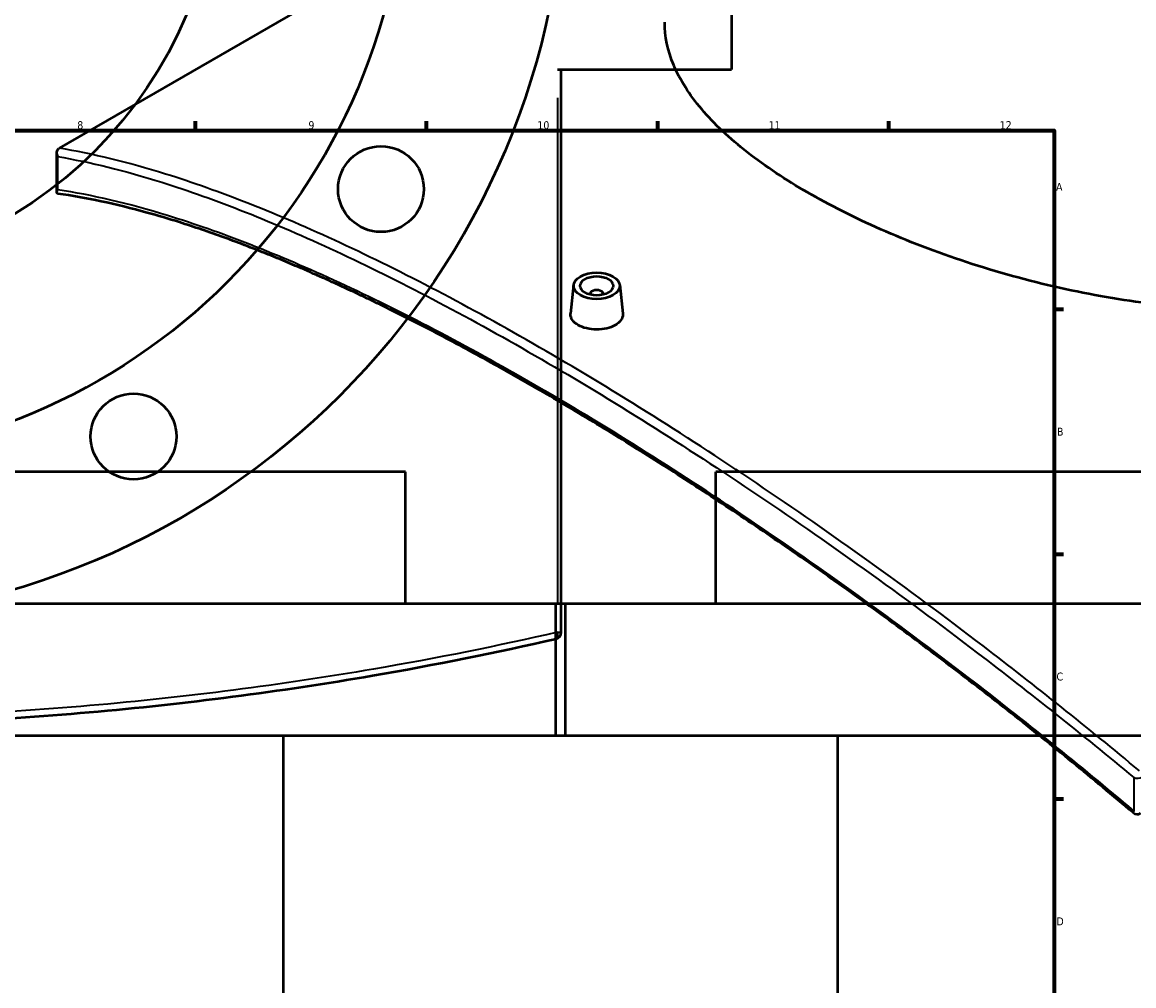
# Model space of a CAD drawing. Header units: millimetres. Extents: x -634 to 1183, y -305 to 935.
# Tile 10 of 12: x 508 to 845, y 315 to 607. Entities that reach past the tile are written whole.
import ezdxf

# ---------------------------------------------------------------- set-up
doc = ezdxf.new("R2010")
doc.units = ezdxf.units.MM
for name, color, linetype, lineweight in [('Border (ANSI)', 7, 'Continuous', 70), ('Dimension (ANSI)', 7, 'Continuous', 25), ('Visible (ANSI)', 7, 'Continuous', 50), ('Visible Narrow (ANSI)', 7, 'Continuous', 35)]:
    doc.layers.add(name, color=color, linetype=linetype, lineweight=lineweight)
doc.styles.add('Note Text (ANSI)', font='tahoma.ttf')
doc.dimstyles.new('Default - mm (ANSI)', dxfattribs={"dimtxt": 2.4, "dimasz": 2.5, "dimexe": 3.175, "dimexo": 1.6002, "dimgap": 0.8, "dimtad": 0, "dimtoh": 1, "dimdec": 0, "dimrnd": 1e-08, "dimzin": 4, "dimdsep": 46, "dimtxsty": 'Note Text (ANSI)', "dimcen": 0.09, "dimdle": 10, "dimclrd": 256, "dimclre": 256, "dimclrt": 5, "dimadec": 1, "dimazin": 1, "dimtfac": 1.27, "dimtofl": 0, "dimtmove": 0, "dimatfit": 3, "dimfxl": 1, "dimtolj": 1, "dimtzin": 4, "dimlwd": -1, "dimlwe": -1, "dimarcsym": 0})

# ---------------------------------------------------------------- blocks, each defined once
blk = doc.blocks.new('Borders Default Border')
at = {"layer": 'Border (ANSI)'}
for p, q in [((560.67, 574), (560.67, 576.8)), ((630.75, 574), (630.75, 576.8)), ((700.83, 574), (700.83, 576.8)), ((770.92, 574), (770.92, 576.8)), ((821, 519.75), (823.8, 519.75)), ((821, 445.5), (823.8, 445.5)), ((821, 371.25), (823.8, 371.25))]:
    blk.add_line(p, q, dxfattribs=at)
at = {"layer": 'Border (ANSI)', "flags": 128}
blk.add_lwpolyline([(20, 20), (20, 574), (821, 574), (821, 20), (20, 20)], dxfattribs=at)
at = {"layer": 'Border (ANSI)', "color": 5, "true_color": 0x0000ff, "char_height": 2.4, "attachment_point": 7, "style": 'Note Text (ANSI)'}
for s, insert in [('8', (524.84, 574.35)), ('9', (594.92, 574.35)), ('10', (664.35, 574.35)), ('11', (734.43, 574.4)), ('12', (804.52, 574.4)), ('A', (821.58, 555.68)), ('B', (821.87, 481.43)), ('C', (821.71, 407.13)), ('D', (821.72, 332.93))]:
    blk.add_mtext(s, dxfattribs=dict(at, insert=insert))
blk = doc.blocks.new('*D8')
at = {"layer": 'Defpoints', "color": 0, "transparency": 16777216}
for p in [(309.06, 852.46), (569.69, 464.96)]:
    blk.add_point(p, dxfattribs=at)
at = {"layer": 'Dimension (ANSI)', "transparency": 16777216}
for p, q in [((326.12, 827.1), (310.45, 850.39)), ((322.95, 827.1), (326.12, 827.1))]:
    blk.add_line(p, q, dxfattribs=at)
blk.add_solid([(310.8, 850.62), (310.11, 850.16), (309.06, 852.46)], dxfattribs=at)
at = {"layer": 'Dimension (ANSI)', "color": 5, "transparency": 16777216, "insert": (314.39, 828.39), "char_height": 2.4, "attachment_point": 1, "style": 'Note Text (ANSI)'}
blk.add_mtext('\\A1;∅467', dxfattribs=at)

msp = doc.modelspace()

# ---------------------------------------------------------------- linework, layer by layer
at = {"layer": 'Visible (ANSI)'}
for p, q in [((723.18, 724.96), (723.18, 592.46)), ((519.41, 568.6), (688.05, 665.96)), ((670.47, 592.46), (723.18, 592.46)), ((671.58, 421.8), (671.58, 592.46)), ((518.65, 555.19), (518.65, 567.21)), ((675.31, 527.12), (674.38, 518.47)), ((689.28, 527.12), (690.21, 518.48)), ((680.3, 524.42), (680.3, 524.22)), ((684.3, 524.42), (684.3, 524.22)), ((624.38, 470.41), (254.38, 470.41)), ((624.38, 430.41), (624.38, 470.41)), ((1088.38, 470.41), (718.38, 470.41)), ((718.38, 430.41), (718.38, 470.41)), ((672.88, 430.41), (205.88, 430.41)), ((1136.88, 430.41), (669.88, 430.41)), ((669.88, 390.41), (669.88, 430.41)), ((672.88, 390.41), (672.88, 430.41)), ((672.88, 390.41), (205.88, 390.41)), ((587.38, 188.69), (587.38, 390.41)), ((1136.88, 390.41), (669.88, 390.41)), ((755.38, 210.41), (755.38, 390.41))]:
    msp.add_line(p, q, dxfattribs=at)
for centre, radius in [((439.38, 658.71), 233.5), ((439.38, 658.71), 185), ((439.38, 658.71), 128.5), ((616.91, 556.21), 13), ((541.88, 481.18), 13)]:
    msp.add_circle(centre, radius, dxfattribs=at)
for centre, start, end in [((669.58, 421.8), 282.9329, 0), ((846.2, 368.64), 229.7594, 300)]:
    msp.add_arc(centre, 2, start, end, dxfattribs=at)
for major_axis in [(-7, 0), (5, 0)]:
    msp.add_ellipse((682.3, 526.87), major_axis=major_axis, ratio=0.57735, dxfattribs=at)
msp.add_ellipse((682.3, 524.42), major_axis=(-2, 0), ratio=0.57735, start_param=2.963882, end_param=6.460896, dxfattribs=at)
for points, knots in [([(955.59, 537.42), (948.98, 533.61), (941.52, 530.26), (925.3, 524.88), (916.55, 522.85), (898.32, 520.2), (888.83, 519.58), (869.77, 519.61), (860.19, 520.25), (841.69, 522.47), (832.12, 524.12), (813.06, 528.41), (803.57, 531.04), (785.33, 537.04), (776.58, 540.41), (760.36, 547.56), (752.9, 551.35), (739.68, 558.98), (733.49, 563.07), (722.61, 571.57), (717.91, 575.97), (710.38, 584.84), (707.54, 589.33), (703.82, 598.19), (702.94, 602.58), (702.94, 606.81)], [0, 0, 0, 0, 2.804972, 2.804972, 5.609944, 5.609944, 8.414917, 8.414917, 11.219889, 11.219889, 14.024162, 14.024162, 16.828436, 16.828436, 19.63271, 19.63271, 22.436984, 22.436984, 25.241257, 25.241257, 28.045531, 28.045531, 30.849805, 30.849805, 33.654078, 33.654078, 33.654078, 33.654078]), ([(518.95, 566.06), (518.95, 566.06), (518.95, 566.06), (518.84, 566.28), (518.75, 566.5), (518.65, 566.94), (518.64, 567.16), (518.67, 567.61), (518.74, 567.83), (518.94, 568.21), (519.07, 568.36), (519.23, 568.48)], [-0.2970416, -0.2970416, -0.2970416, -0.2970416, -0.2962992, -0.2962992, -0.2218664, -0.2218664, -0.1493659, -0.1493659, -0.0696547, -0.0696547, 0, 0, 0, 0]), ([(518.97, 554.81), (518.96, 554.82), (518.95, 554.82), (518.83, 554.84), (518.75, 554.89), (518.64, 555.06), (518.63, 555.2), (518.71, 555.55), (518.81, 555.76), (518.95, 555.98), (518.95, 555.98), (518.95, 555.98)], [-0.4018716, -0.4018716, -0.4018716, -0.4018716, -0.3947053, -0.3947053, -0.2937934, -0.2937934, -0.1487657, -0.1487657, 0, 0, 0.0012052, 0.0012052, 0.0012052, 0.0012052]), ([(844.91, 367.11), (838.8, 372.28), (832.66, 377.38), (820.35, 387.44), (814.17, 392.39), (801.8, 402.14), (795.61, 406.93), (783.22, 416.36), (777.03, 420.99), (764.67, 430.07), (758.5, 434.52), (746.2, 443.23), (740.07, 447.49), (727.88, 455.82), (721.81, 459.88), (709.76, 467.8), (703.78, 471.65), (691.91, 479.13), (686.03, 482.76), (674.39, 489.79), (668.62, 493.19), (657.24, 499.75), (651.61, 502.9), (640.51, 508.96), (635.04, 511.87), (624.26, 517.42), (618.95, 520.07), (608.52, 525.1), (603.4, 527.47), (593.34, 531.96), (588.4, 534.07), (578.74, 538), (574, 539.83), (564.74, 543.2), (560.22, 544.74), (552.49, 547.19), (549.23, 548.16), (541.25, 550.37), (536.6, 551.52), (527.58, 553.45), (523.2, 554.22), (518.97, 554.81)], [6.261135, 6.261135, 6.261135, 6.261135, 8.685601, 8.685601, 11.110067, 11.110067, 13.534533, 13.534533, 15.959, 15.959, 18.383466, 18.383466, 20.807932, 20.807932, 23.232398, 23.232398, 25.656864, 25.656864, 28.08133, 28.08133, 30.505796, 30.505796, 32.930262, 32.930262, 35.354728, 35.354728, 37.779194, 37.779194, 40.20366, 40.20366, 42.628126, 42.628126, 45.052593, 45.052593, 47.477059, 47.477059, 49.295408, 49.295408, 52.022932, 52.022932, 54.750457, 54.750457, 54.750457, 54.750457]), ([(687.91, 514.93), (687.2, 514.52), (686.31, 514.17), (684.36, 513.71), (683.29, 513.61), (681.3, 513.62), (680.24, 513.74), (678.29, 514.22), (677.4, 514.57), (675.99, 515.39), (675.38, 515.9), (674.57, 517.02), (674.37, 517.62), (674.37, 518.28), (674.37, 518.38), (674.38, 518.47)], [0, 0, 0, 0, 0.298743, 0.298743, 0.597485, 0.597485, 0.896182, 0.896182, 1.194878, 1.194878, 1.493575, 1.493575, 1.792272, 1.792272, 1.840764, 1.840764, 1.840764, 1.840764]), ([(690.21, 518.48), (690.22, 518.38), (690.23, 518.28), (690.23, 517.61), (690.03, 516.99), (689.22, 515.85), (688.61, 515.33), (687.91, 514.93)], [4.1333327, 4.1333327, 4.1333327, 4.1333327, 4.1820286, 4.1820286, 4.4807711, 4.4807711, 4.7795136, 4.7795136, 4.7795136, 4.7795136]), ([(208.73, 419.86), (226.74, 415.72), (245.36, 411.95), (292.2, 403.89), (320.96, 400.12), (379.61, 395.03), (409.5, 393.71), (439.38, 393.71), (469.26, 393.71), (499.13, 395.03), (557.79, 400.12), (586.55, 403.89), (633.39, 411.95), (652.01, 415.72), (670.02, 419.86)], [1.866488, 1.866488, 1.866488, 1.866488, 8.028486, 8.028486, 16.975196, 16.975196, 25.921911, 25.921911, 25.921911, 34.868625, 34.868625, 43.815335, 43.815335, 49.97716, 49.97716, 49.97716, 49.97716])]:
    msp.add_open_spline(points, degree=3, knots=knots, dxfattribs=at)
msp.add_open_spline([(519.41, 568.6), (519.35, 568.56), (519.29, 568.52), (519.23, 568.48)], degree=3, dxfattribs=at)
at = {"layer": 'Visible Narrow (ANSI)'}
for p, q in [((670.47, 583.93), (670.47, 430.34)), ((518.95, 555.98), (518.95, 566.06)), ((670.57, 421.8), (671.57, 421.8)), ((845.14, 377.74), (845.14, 367.66))]:
    msp.add_line(p, q, dxfattribs=at)
for centre, major_axis, ratio, start_param, end_param in [((669.58, 421.8), (0.45, -1.95), 0.439572, 0.07351, 1.396686), ((846.2, 378.71), (2, 0), 0.57735, 4.152713, 5.497787), ((846.2, 368.64), (-1.29, -1.53), 0.127861, 5.511076, 6.283185)]:
    msp.add_ellipse(centre, major_axis=major_axis, ratio=ratio, start_param=start_param, end_param=end_param, dxfattribs=at)
for points, knots in [([(846.83, 379.81), (831.15, 392.89), (815.3, 405.54), (776.42, 435.28), (753.38, 451.8), (708.24, 482.16), (686.14, 495.99), (664.97, 508.21), (643.8, 520.44), (623.56, 531.05), (585.6, 548.67), (567.88, 555.68), (540.16, 564.33), (529.43, 566.95), (519.41, 568.6)], [-49.97716, -49.97716, -49.97716, -49.97716, -43.815335, -43.815335, -34.868625, -34.868625, -25.921911, -25.921911, -25.921911, -16.975196, -16.975196, -8.028486, -8.028486, -1.740937, -1.740937, -1.740937, -1.740937]), ([(518.95, 566.06), (528.77, 564.39), (539.27, 561.78), (566.69, 553.18), (584.36, 546.17), (622.23, 528.56), (642.43, 517.96), (663.56, 505.76), (684.69, 493.57), (706.74, 479.77), (751.81, 449.49), (774.82, 433.02), (813.64, 403.38), (829.47, 390.77), (845.14, 377.74)], [1.866488, 1.866488, 1.866488, 1.866488, 8.028486, 8.028486, 16.975196, 16.975196, 25.921911, 25.921911, 25.921911, 34.868625, 34.868625, 43.815335, 43.815335, 49.97716, 49.97716, 49.97716, 49.97716]), ([(845.14, 367.66), (828.67, 381.58), (811.99, 395), (772.77, 425.15), (750.21, 441.4), (705.98, 471.22), (684.32, 484.8), (663.56, 496.78), (642.8, 508.77), (622.93, 519.17), (585.65, 536.4), (568.24, 543.24), (540.37, 551.82), (529.27, 554.44), (518.95, 555.98)], [6.261135, 6.261135, 6.261135, 6.261135, 12.77423, 12.77423, 21.56603, 21.56603, 30.357836, 30.357836, 30.357836, 39.149641, 39.149641, 47.941442, 47.941442, 54.454718, 54.454718, 54.454718, 54.454718]), ([(670.47, 421.8), (652.42, 417.68), (633.76, 413.92), (586.84, 405.87), (558.02, 402.1), (499.25, 397.02), (469.31, 395.71), (439.38, 395.71), (409.44, 395.71), (379.5, 397.02), (320.73, 402.1), (291.92, 405.87), (244.6, 413.99), (225.57, 417.83), (207.18, 422.06)], [-49.97716, -49.97716, -49.97716, -49.97716, -43.815335, -43.815335, -34.868625, -34.868625, -25.921911, -25.921911, -25.921911, -16.975196, -16.975196, -8.028486, -8.028486, -1.740937, -1.740937, -1.740937, -1.740937])]:
    msp.add_open_spline(points, degree=3, knots=knots, dxfattribs=at)

# ---------------------------------------------------------------- block references
msp.add_blockref('Borders Default Border', (0, 0))

# ---------------------------------------------------------------- dimensions: what is measured, and where the dimension line sits
at = {"layer": 'Dimension (ANSI)'}
dim = msp.add_diameter_dim_2p(p1=(569.69, 464.96), p2=(309.06, 852.46), dimstyle='Default - mm (ANSI)', override={"dimgap": 0.8, "dimtih": 1, "dimdec": 0, "dimlfac": 1, "dimtol": 0, "dimlim": 0, "dimtp": 0, "dimtm": 0, "dimtdec": 2}, dxfattribs=at)
dim.commit()
dim.dimension.update_dxf_attribs({"geometry": '*D8', "text_midpoint": (318.27, 827.1), "dimtype": 163})

doc.saveas('drawing.dxf')
